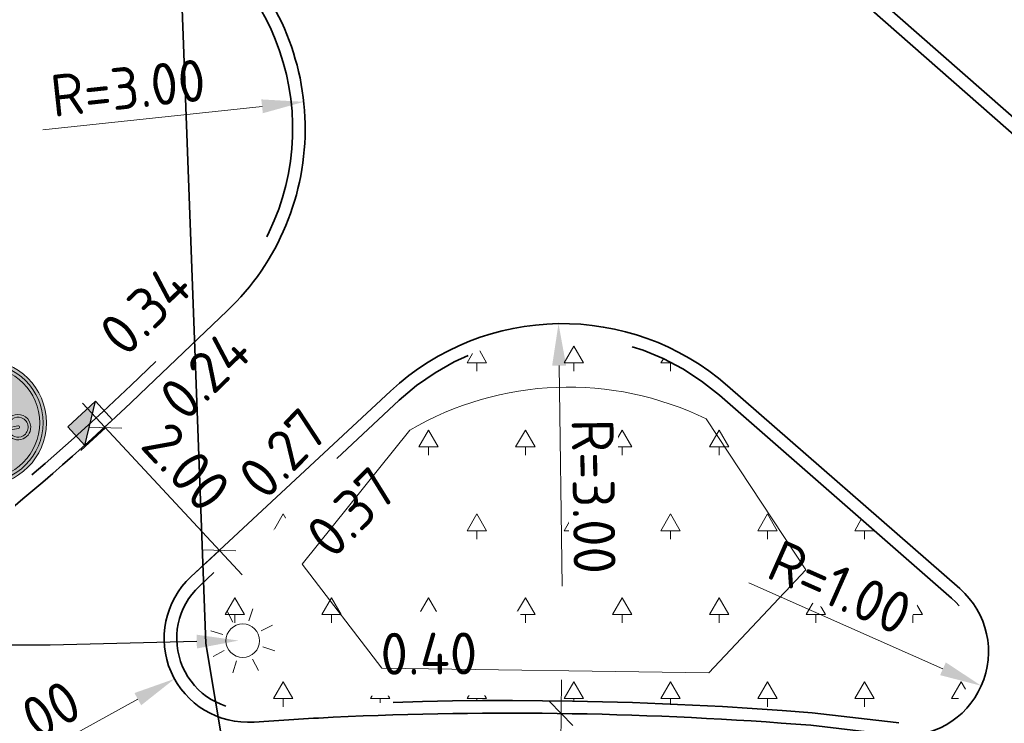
# Model space of a CAD drawing. Header units: metres. Extents: x 109063 to 109671, y 521086 to 521391.
# Tile 49 of 85: x 109273 to 109285, y 521272 to 521281. Entities that reach past the tile are written whole.
import ezdxf
from ezdxf import colors
from ezdxf.entities.mleader import LeaderData, LeaderLine
from ezdxf.lldxf.tags import DXFTag
from ezdxf.math import Vec2, Vec3

# ---------------------------------------------------------------- set-up
doc = ezdxf.new("R2010")
doc.units = ezdxf.units.M
doc.header["$PDMODE"] = 2
doc.linetypes.add('VH-TROTTOIRBAND-SO', pattern=[15, 5, -2, 2, -2, 2, -2])
for name, color, linetype, lineweight in [('N-WE-GR-BEPLANTING_NATUUR_BOS-A-200', 92, 'Continuous', 18), ('N-WE-KL-ET_LS_OV_LICHTMAST-S', 190, 'Continuous', 25), ('N-WE-RI-HWA_KOLK_TROTTOIRKOLK-S-200', 150, 'Continuous', 25), ('N-WE-VH-KANTOPSLUITING_TROTTOIRBAND_130X150-G', 210, 'VH-TROTTOIRBAND-SO', 35), ('N-WE-VH-KANTVERHARDING_WEG-G', 4, 'Continuous', 35), ('N-WE-VW-VERKEERSTEKEN-S-200', 7, 'Continuous', 25), ('X-XX-AL-M', 7, 'Continuous', 18), ('X-XX-AL-PEILMAAT-T25', 7, 'Continuous', 25), ('X-XX-AL-T25', 7, 'Continuous', 25)]:
    doc.layers.add(name, color=color, linetype=linetype, lineweight=lineweight)
doc.layers.add('N-WE-GR-BOOMVAK-G', color=7, linetype='Continuous', lineweight=18, true_color=0xcc6600)
doc.layers.add('N-WE-OV-KABEL_AANSLUITKABEL-G', color=3, linetype='OV-KABEL-SO', lineweight=35, true_color=0x00ff00)
doc.layers.get('0').freeze()
doc.styles.add('NLCS-ISO-M200-T25', font='NLCS-ISO.ttf', dxfattribs={"height": 0.5})
doc.styles.get("Standard").update_dxf_attribs({"font": 'isocpeur.ttf'})
tags = doc.linetypes.add('OV-KABEL-SO', pattern='A,4,-1,[103,NLCS.SHX,S=0.75,R=0,X=0,Y=0],-1,4,-1.5,["0V",Standard,S=1,R=0,X=0,Y=-0.5],-3', length=14.5).pattern_tags.tags
tags[18] = DXFTag(74, 10)
doc.dimstyles.new('NLCS-M200-T25-PIJL_L2_H2', dxfattribs={"dimscale": 0.2, "dimtxt": 2.5, "dimasz": 2.5, "dimexe": 2, "dimexo": 2, "dimgap": 0.7, "dimtad": 1, "dimzin": 0, "dimdsep": 46, "dimtxsty": 'NLCS-ISO-M200-T25', "dimcen": 0, "dimdle": 2, "dimclrd": 256, "dimclre": 256, "dimclrt": 256, "dimazin": 0, "dimtfac": 1, "dimtdec": 3, "dimtofl": 0, "dimtmove": 0, "dimatfit": 3, "dimfxl": 2, "dimfxlon": 1, "dimtfillclr": 256, "dimtolj": 1, "dimtzin": 0, "dimlwd": -1, "dimlwe": -1, "dimarcsym": 0})
doc.dimstyles.new('NLCS-M200-T25-SCHRAP_L2_H2', dxfattribs={"dimscale": 0.2, "dimtxt": 2.5, "dimasz": 1.4, "dimexe": 2, "dimexo": 2, "dimgap": 0.7, "dimtad": 1, "dimzin": 0, "dimdsep": 46, "dimtxsty": 'NLCS-ISO-M200-T25', "dimblk": 'OBLIQUE', "dimcen": 0, "dimdle": 2, "dimclrd": 256, "dimclre": 256, "dimclrt": 256, "dimazin": 0, "dimtfac": 1, "dimtdec": 3, "dimtofl": 0, "dimtmove": 0, "dimatfit": 3, "dimldrblk": 'OBLIQUE', "dimfxl": 2, "dimfxlon": 1, "dimtfillclr": 256, "dimtolj": 1, "dimtzin": 0, "dimlwd": -1, "dimlwe": -1, "dimarcsym": 0})

# ---------------------------------------------------------------- blocks, each defined once
blk = doc.blocks.new('SKL-ET_OV_LICHTMAST-SO')
at = {"color": 0, "linetype": 'ByBlock', "lineweight": 18}
for points in [[(0, 2), (0, 1.25)], [(-1.414, 1.414), (-0.884, 0.884)], [(0.884, 0.884), (1.414, 1.414)], [(-1.25, 0), (-2, 0)], [(2, 0), (1.25, 0)], [(-1.414, -1.414), (-0.884, -0.884)], [(0.884, -0.884), (1.414, -1.414)], [(0, -1.25), (0, -2)]]:
    blk.add_lwpolyline(points, dxfattribs=at)
blk.add_circle((0, 0), 1, dxfattribs=at)
blk = doc.blocks.new('*D215')
at = {"layer": 'Defpoints', "color": 0, "transparency": 16777216}
for p in [(109275.893, 521273.335), (109275.017, 521272.853)]:
    blk.add_point(p, dxfattribs=at)
at = {"layer": 'X-XX-AL-M', "transparency": 16777216}
blk.add_line((109272.363, 521271.39), (109274.579, 521272.611), dxfattribs=at)
blk.add_solid([(109274.539, 521272.684), (109274.619, 521272.538), (109275.017, 521272.853)], dxfattribs=at)
at = {"layer": 'X-XX-AL-M', "transparency": 16777216, "insert": (109273.064, 521272.221), "char_height": 0.5, "attachment_point": 5, "rotation": 28.8644, "style": 'NLCS-ISO-M200-T25', "bg_fill": 3, "box_fill_scale": 1.1, "bg_fill_color": 256, "bg_fill_true_color": 13158600, "bg_fill_transparency": 0}
blk.add_mtext('\\A1;R=1.00', dxfattribs=at)
blk = doc.blocks.new('*D216')
at = {"layer": 'Defpoints', "color": 0, "transparency": 16777216}
for p in [(109279.594, 521277.086), (109279.637, 521274.086)]:
    blk.add_point(p, dxfattribs=at)
at = {"layer": 'X-XX-AL-M', "transparency": 16777216}
blk.add_line((109279.638, 521273.956), (109279.601, 521276.586), dxfattribs=at)
blk.add_solid([(109279.685, 521276.587), (109279.518, 521276.585), (109279.594, 521277.086)], dxfattribs=at)
at = {"layer": 'X-XX-AL-M', "transparency": 16777216, "insert": (109280.013, 521275.027), "char_height": 0.5, "attachment_point": 5, "rotation": 270.8073, "style": 'NLCS-ISO-M200-T25', "bg_fill": 3, "box_fill_scale": 1.1, "bg_fill_color": 256, "bg_fill_true_color": 13158600, "bg_fill_transparency": 0}
blk.add_mtext('\\A1;R=3.00', dxfattribs=at)
blk = doc.blocks.new('*D217')
at = {"layer": 'Defpoints', "color": 0, "transparency": 16777216}
blk.add_point((109284.634, 521272.77), dxfattribs=at)
at = {"layer": 'X-XX-AL-M', "transparency": 16777216}
blk.add_line((109281.864, 521273.998), (109284.177, 521272.973), dxfattribs=at)
blk.add_solid([(109284.211, 521273.049), (109284.143, 521272.897), (109284.634, 521272.77)], dxfattribs=at)
at = {"layer": 'X-XX-AL-M', "transparency": 16777216, "insert": (109282.95, 521273.943), "char_height": 0.5, "attachment_point": 5, "rotation": 336.0962, "style": 'NLCS-ISO-M200-T25', "bg_fill": 3, "box_fill_scale": 1.1, "bg_fill_color": 256, "bg_fill_true_color": 13158600, "bg_fill_transparency": 0}
blk.add_mtext('\\A1;R=1.00', dxfattribs=at)
at = {"layer": 'Defpoints', "color": 0, "transparency": 16777216}
blk.add_point((109283.72, 521273.175), dxfattribs=at)
blk = doc.blocks.new('N-SVW-VERKEERSTEKEN_BORD_G12A-SO')
at = {"true_color": 0x007dc8}
h = blk.add_hatch(color=152, dxfattribs=at)
h.dxf.hatch_style = 1
h.paths.add_polyline_path([(3.357, 1.155), (3.546, 1.22, 0.577878), (-2.833, 2.457), (-2.682, 2.326, -0.577878)])
at = {"true_color": 0xffffff}
h = blk.add_hatch(color=7, dxfattribs=at)
h.dxf.hatch_style = 1
h.paths.add_polyline_path([(-2.682, 2.326), (-2.531, 2.195, -0.577878), (3.168, 1.09), (3.357, 1.155, 0.577878)])
at = {"true_color": 0x007dc8}
h = blk.add_hatch(color=152, dxfattribs=at)
h.dxf.hatch_style = 1
h.paths.add_polyline_path([(-3.35, 0, 1), (3.35, 0, 1)])
h.paths.add_polyline_path([(-0.055, 1.663), (-0.237, 1.959, 0.255306), (-0.314, 2.001), (-0.713, 2.001), (-0.612, 2.237, -0.318303), (-0.477, 2.333), (-0.257, 2.333), (-0.257, 2.547), (-0.533, 2.547, 0.321327), (-0.764, 2.412), (-1.158, 1.528), (-1.287, 1.551), (-1.287, 1.719, 0.106802), (-1.664, 1.652), (-1.591, 1.494, 0.671062), (-1.655, 0.249, 0.948349), (-0.961, 1.449), (-0.82, 1.776), (-0.252, 0.848, 0.261076), (-0.1, 0.763), (0.525, 0.763, 0.931549), (1.903, 0.859, 0.922827), (0.53, 0.971), (0.001, 0.971, -0.255202), (-0.122, 1.039), (-0.224, 1.196), (-0.05, 1.573, 0.251346)], flags=16)
h.paths.add_polyline_path([(-1.234, 1.334), (-1.444, 0.879, 1), (-1.255, 0.792), (-1.045, 1.247, -0.86337), (-1.52, 0.425, -0.929509)], flags=0)
h.paths.add_polyline_path([(0.519, 2.001), (1.718, 2.001), (1.718, 1.719), (1.166, 1.719, 0.136609), (0.705, 1.559, -0.485649), (0.587, 1.584), (0.443, 1.89, -0.526528)], flags=16)
h.paths.add_polyline_path([(-0.556, 0.042), (-0.331, 0.043), (-0.331, -0.115), (-0.528, -0.115, 0.345861), (-0.651, -0.19), (-0.741, -0.43), (0.564, -0.43), (0.637, -0.273), (0.412, -0.273, -1), (0.412, -0.115), (0.992, -0.115), (0.992, -0.273), (0.806, -0.273), (0.682, -0.548), (0.89, -0.953, -0.318009), (1.737, -1.177, -0.476174), (1.515, -2.321, -0.529348), (0.401, -1.736), (0.041, -1.736), (-0.854, -0.745), (-0.933, -0.976, -0.427471), (-0.595, -2.017, -0.4733), (-1.739, -2.24, -0.794265), (-1.079, -0.92), (-0.809, -0.149, -0.334348)], flags=16)
h.paths.add_polyline_path([(1.689, 0.883, -0.929509), (0.744, 0.763), (1.245, 0.763, 1), (1.245, 0.971), (0.744, 0.971, -0.86337)], flags=0)
h.paths.add_polyline_path([(-0.786, -0.582), (0.491, -0.582), (0.063, -1.527)], flags=0)
h.paths.add_polyline_path([(-1.135, -1.077), (-1.332, -1.634, 1.053204), (-1.18, -1.679), (-0.989, -1.128, -0.542254), (-0.88, -2.118, -0.632638), (-1.856, -1.657, -0.479903)], flags=0)
h.paths.add_polyline_path([(0.598, -0.728), (0.75, -1.021, 0.234167), (0.401, -1.578), (0.21, -1.578)], flags=0)
h.paths.add_polyline_path([(0.823, -1.167), (1.037, -1.578), (0.564, -1.578, -0.216058)], flags=0)
h.paths.add_polyline_path([(0.964, -1.094, -0.564261), (1.744, -1.748, -0.396488), (1.099, -2.251, -0.350134), (0.564, -1.736), (1.166, -1.736, 0.566151), (1.234, -1.623)], flags=0)
h = blk.add_hatch(color=152, dxfattribs=at)
h.dxf.hatch_style = 1
h.paths.add_polyline_path([(-2.682, 2.326), (-2.833, 2.457, 0.180494), (-3.75, 0, 0.414214), (0, -3.75), (0, -3.55, -0.414214), (-3.55, 0, -0.180494)])
at = {"true_color": 0xffffff}
h = blk.add_hatch(color=7, dxfattribs=at)
h.dxf.hatch_style = 1
h.paths.add_polyline_path([(-0.055, 1.663), (-0.237, 1.959, 0.255306), (-0.314, 2.001), (-0.713, 2.001), (-0.612, 2.237, -0.318303), (-0.477, 2.333), (-0.257, 2.333), (-0.257, 2.547), (-0.533, 2.547, 0.321327), (-0.764, 2.412), (-1.158, 1.528), (-1.287, 1.551), (-1.287, 1.719, 0.106802), (-1.664, 1.652), (-1.591, 1.494, 0.671062), (-1.655, 0.249, 0.948349), (-0.961, 1.449), (-0.82, 1.776), (-0.252, 0.847, 0.259153), (-0.1, 0.763), (0.525, 0.763, 0.931549), (1.903, 0.859, 0.922827), (0.53, 0.971), (0.001, 0.971, -0.255465), (-0.122, 1.039), (-0.224, 1.196), (-0.049, 1.573, 0.249583)])
h.paths.add_polyline_path([(-1.52, 0.425, -0.929509), (-1.234, 1.334), (-1.444, 0.879, 1), (-1.255, 0.792), (-1.045, 1.247, -0.86337)], flags=16)
h.paths.add_polyline_path([(1.689, 0.883, -0.929509), (0.744, 0.763), (1.245, 0.763, 1), (1.245, 0.971), (0.744, 0.971, -0.86337)], flags=16)
h = blk.add_hatch(color=7, dxfattribs=at)
h.dxf.hatch_style = 1
h.paths.add_polyline_path([(-3.35, 0, -0.180494), (-2.531, 2.195), (-2.682, 2.326, 0.180494), (-3.55, 0, 0.414214), (0, -3.55), (0, -3.35, -0.414214)])
h = blk.add_hatch(color=7, dxfattribs=at)
h.dxf.hatch_style = 1
h.paths.add_polyline_path([(1.166, 1.719), (1.718, 1.719), (1.718, 2.001), (0.519, 2.001, 0.572156), (0.448, 1.88), (0.587, 1.584, 0.436321), (0.695, 1.552, -0.140127)])
at = {"true_color": 0x007dc8}
h = blk.add_hatch(color=152, dxfattribs=at)
h.dxf.hatch_style = 1
h.paths.add_polyline_path([(-1.045, 1.247), (-1.255, 0.792, -1), (-1.444, 0.879), (-1.234, 1.334, 0.929509), (-1.52, 0.425, 0.86337)])
h = blk.add_hatch(color=152, dxfattribs=at)
h.dxf.hatch_style = 1
h.paths.add_polyline_path([(3.75, 0, 0.083022), (3.546, 1.22), (3.357, 1.155, -0.083022), (3.55, 0, -0.414214), (0, -3.55), (0, -3.75, 0.414214)])
h = blk.add_hatch(color=152, dxfattribs=at)
h.dxf.hatch_style = 1
h.paths.add_polyline_path([(0.744, 0.971), (1.245, 0.971, -1), (1.245, 0.763), (0.744, 0.763, 0.929509), (1.689, 0.883, 0.86337)])
at = {"true_color": 0xffffff}
h = blk.add_hatch(color=7, dxfattribs=at)
h.dxf.hatch_style = 1
h.paths.add_polyline_path([(3.357, 1.155), (3.168, 1.09, -0.083022), (3.35, 0, -0.414214), (0, -3.35), (0, -3.55, 0.414214), (3.55, 0, 0.083022)])
h = blk.add_hatch(color=7, dxfattribs=at)
h.dxf.hatch_style = 1
h.paths.add_polyline_path([(0.682, -0.548), (0.806, -0.273), (0.992, -0.273), (0.992, -0.115), (0.412, -0.115, 1), (0.412, -0.273), (0.637, -0.273), (0.564, -0.43), (-0.741, -0.43), (-0.651, -0.19, -0.345861), (-0.528, -0.115), (-0.331, -0.115), (-0.331, 0.043), (-0.556, 0.042, 0.334348), (-0.809, -0.149), (-1.079, -0.92, 0.794265), (-1.739, -2.24, 0.4733), (-0.595, -2.017, 0.427471), (-0.933, -0.976), (-0.854, -0.745), (0.041, -1.736), (0.401, -1.736, 0.529348), (1.515, -2.321, 0.476174), (1.737, -1.177, 0.318009), (0.89, -0.953)])
h.paths.add_polyline_path([(-0.786, -0.582), (0.491, -0.582), (0.063, -1.527)], flags=16)
h.paths.add_polyline_path([(-0.989, -1.128, -0.542254), (-0.88, -2.118, -0.632638), (-1.856, -1.657, -0.479903), (-1.135, -1.077), (-1.332, -1.634, 1.053204), (-1.18, -1.679)], flags=16)
h.paths.add_polyline_path([(0.598, -0.728), (0.75, -1.021, 0.234167), (0.401, -1.578), (0.21, -1.578)], flags=16)
h.paths.add_polyline_path([(0.823, -1.167), (1.037, -1.578), (0.564, -1.578, -0.216058)], flags=16)
h.paths.add_polyline_path([(0.564, -1.736), (1.166, -1.736, 0.566151), (1.234, -1.623), (0.964, -1.094, -0.564261), (1.744, -1.748, -0.396488), (1.099, -2.251, -0.350134)], flags=16)
at = {"true_color": 0x007dc8}
h = blk.add_hatch(color=152, dxfattribs=at)
h.dxf.hatch_style = 1
h.paths.add_polyline_path([(-0.786, -0.582), (0.063, -1.527), (0.491, -0.582)])
h = blk.add_hatch(color=152, dxfattribs=at)
h.dxf.hatch_style = 1
h.paths.add_polyline_path([(-1.332, -1.634), (-1.135, -1.077, 0.479903), (-1.856, -1.657, 0.632638), (-0.88, -2.118, 0.542254), (-0.989, -1.128), (-1.18, -1.679, -1.053204)])
h = blk.add_hatch(color=152, dxfattribs=at)
h.dxf.hatch_style = 1
h.paths.add_polyline_path([(0.21, -1.578), (0.401, -1.578, -0.234167), (0.75, -1.021), (0.598, -0.728)])
h = blk.add_hatch(color=152, dxfattribs=at)
h.dxf.hatch_style = 1
h.paths.add_polyline_path([(1.744, -1.748, 0.564261), (0.964, -1.094), (1.234, -1.623, -0.566151), (1.166, -1.736), (0.564, -1.736, 0.350134), (1.099, -2.251, 0.396488)])
h = blk.add_hatch(color=152, dxfattribs=at)
h.dxf.hatch_style = 1
h.paths.add_polyline_path([(1.037, -1.578), (0.823, -1.167, 0.216058), (0.564, -1.578)])
at = {"color": 7, "lineweight": 0, "true_color": 0xffffff}
for points in [[(0.53, 0.971, -0.922827), (1.903, 0.859, -0.931549), (0.525, 0.763), (-0.1, 0.763, -0.259153), (-0.252, 0.847), (-0.82, 1.776), (-0.961, 1.449, -0.948349), (-1.655, 0.249, -0.671062), (-1.591, 1.494), (-1.664, 1.652, -0.106802), (-1.287, 1.719), (-1.287, 1.551), (-1.158, 1.528), (-0.764, 2.412, -0.321327), (-0.533, 2.547), (-0.257, 2.547), (-0.257, 2.333), (-0.477, 2.333, 0.318303), (-0.612, 2.237), (-0.713, 2.001), (-0.314, 2.001, -0.265598), (-0.235, 1.956), (-0.055, 1.663, -0.249583), (-0.049, 1.573), (-0.224, 1.196), (-0.122, 1.039, 0.255465), (0.001, 0.971)], [(1.718, 2.001), (0.519, 2.001, 0.526528), (0.443, 1.89), (0.587, 1.584, 0.485649), (0.705, 1.559, -0.136609), (1.166, 1.719), (1.718, 1.719)], [(-1.045, 1.247, -0.86337), (-1.52, 0.425, -0.929509), (-1.234, 1.334), (-1.444, 0.879, 1), (-1.255, 0.792)], [(0.744, 0.971, -0.86337), (1.689, 0.883, -0.929509), (0.744, 0.763), (1.245, 0.763, 1), (1.245, 0.971)], [(0.682, -0.548), (0.806, -0.273), (0.992, -0.273), (0.992, -0.115), (0.412, -0.115, 1), (0.412, -0.273), (0.637, -0.273), (0.564, -0.43), (-0.741, -0.43), (-0.651, -0.19, -0.345861), (-0.528, -0.115), (-0.331, -0.115), (-0.331, 0.043), (-0.556, 0.042, 0.334348), (-0.809, -0.149), (-1.079, -0.92, 0.794265), (-1.739, -2.24, 0.4733), (-0.595, -2.017, 0.427471), (-0.933, -0.976), (-0.854, -0.745), (0.041, -1.736), (0.401, -1.736, 0.529348), (1.515, -2.321, 0.476174), (1.737, -1.177, 0.318009), (0.89, -0.953)], [(-0.989, -1.128, -0.542254), (-0.88, -2.118, -0.632638), (-1.856, -1.657, -0.479903), (-1.135, -1.077), (-1.332, -1.634, 1.053204), (-1.18, -1.679)], [(0.598, -0.728), (0.21, -1.578), (0.401, -1.578, -0.234167), (0.75, -1.021)], [(0.964, -1.094, -0.564261), (1.744, -1.748, -0.396488), (1.099, -2.251, -0.350134), (0.564, -1.736), (1.166, -1.736, 0.566151), (1.234, -1.623)], [(1.037, -1.578), (0.823, -1.167, 0.216058), (0.564, -1.578)]]:
    blk.add_lwpolyline(points, format="xyb", close=True, dxfattribs=at)
blk.add_lwpolyline([(0.491, -0.582), (-0.786, -0.582), (0.063, -1.527)], close=True, dxfattribs=at)
at = {"color": 152, "lineweight": 0, "true_color": 0x007dc8}
blk.add_circle((0, 0), 3.75, dxfattribs=at)
at = {"color": 7, "lineweight": 0, "true_color": 0xffffff}
for radius in [3.55, 3.35]:
    blk.add_circle((0, 0), radius, dxfattribs=at)
blk = doc.blocks.new('SRI-KOLK_TROTTOIR-SO')
blk.add_hatch(color=256).paths.add_polyline_path([(1.125, 1.5), (-1.125, 1.5), (-1.125, 0)])
blk.add_line((-1.125, 0), (1.125, 1.5))
at = {"flags": 128}
blk.add_lwpolyline([(-1.125, 0), (1.125, 0), (1.125, 1.5), (-1.125, 1.5)], close=True, dxfattribs=at)
blk = doc.blocks.new('*D258')
at = {"layer": 'Defpoints', "color": 0, "transparency": 16777216}
for p in [(109276.557, 521279.73), (109273.574, 521279.409)]:
    blk.add_point(p, dxfattribs=at)
at = {"layer": 'X-XX-AL-M', "transparency": 16777216}
blk.add_line((109273.445, 521279.395), (109276.06, 521279.676), dxfattribs=at)
blk.add_solid([(109276.051, 521279.759), (109276.069, 521279.594), (109276.557, 521279.73)], dxfattribs=at)
at = {"layer": 'X-XX-AL-M', "transparency": 16777216, "insert": (109274.462, 521279.897), "char_height": 0.5, "attachment_point": 5, "rotation": 6.1375, "style": 'NLCS-ISO-M200-T25'}
blk.add_mtext('\\A1;R=3.00', dxfattribs=at)
blk = doc.blocks.new('_Oblique')
at = {"color": 0, "linetype": 'ByBlock', "lineweight": -2}
blk.add_line((-0.5, -0.5), (0.5, 0.5), dxfattribs=at)
blk = doc.blocks.new('*D300')
at = {"layer": 'Defpoints', "color": 0, "transparency": 16777216}
for p in [(109274.282, 521275.93), (109274.192, 521275.846), (109275.642, 521274.468)]:
    blk.add_point(p, dxfattribs=at)
at = {"layer": 'X-XX-AL-M', "transparency": 16777216}
for p, q in [((109275.824, 521274.091), (109273.92, 521276.139)), ((109274.192, 521275.846), (109273.899, 521275.574)), ((109275.551, 521274.384), (109275.258, 521274.112))]:
    blk.add_line(p, q, dxfattribs=at)
at = {"layer": 'X-XX-AL-M', "transparency": 16777216, "xscale": 0.28, "yscale": 0.28, "zscale": 0.28}
for p, rotation in [((109274.192, 521275.846), 132.9097394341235), ((109275.551, 521274.384), 312.9097394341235)]:
    blk.add_blockref('_Oblique', p, dxfattribs=dict(at, rotation=rotation))
at = {"layer": 'X-XX-AL-M', "transparency": 16777216, "insert": (109275.157, 521275.381), "char_height": 0.5, "attachment_point": 5, "rotation": 312.9097, "style": 'NLCS-ISO-M200-T25'}
blk.add_mtext('\\A1;2.00', dxfattribs=at)
blk = doc.blocks.new('*D301')
at = {"layer": 'Defpoints', "color": 0, "transparency": 16777216}
for p in [(109279.18, 521272.444), (109279.16, 521270.443), (109279.606, 521270.439)]:
    blk.add_point(p, dxfattribs=at)
at = {"layer": 'X-XX-AL-M', "transparency": 16777216}
for p, q in [((109279.629, 521272.84), (109279.602, 521270.039)), ((109279.58, 521272.44), (109280.025, 521272.436)), ((109279.56, 521270.439), (109280.005, 521270.435))]:
    blk.add_line(p, q, dxfattribs=at)
at = {"layer": 'X-XX-AL-M', "transparency": 16777216, "xscale": 0.28, "yscale": 0.28, "zscale": 0.28}
for p, rotation in [((109279.625, 521272.44), 89.43211624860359), ((109279.606, 521270.439), 269.4321162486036)]:
    blk.add_blockref('_Oblique', p, dxfattribs=dict(at, rotation=rotation))
at = {"layer": 'X-XX-AL-M', "transparency": 16777216, "insert": (109279.225, 521271.443), "char_height": 0.5, "attachment_point": 5, "rotation": 89.4321, "style": 'NLCS-ISO-M200-T25'}
blk.add_mtext('\\A1;2.00', dxfattribs=at)

msp = doc.modelspace()

# ---------------------------------------------------------------- hatches: boundary and pattern name
at = {"layer": 'N-WE-GR-BEPLANTING_NATUUR_BOS-A-200'}
h = msp.add_hatch(dxfattribs=at)
h.set_pattern_fill('AGR-BOS-SO', color=256, scale=0.2, pattern_type=2)
h.set_pattern_definition([(0, (109286.0104, 521173.618), (0.57735, 1), [0.23094, -0.92376]), (240, (109286.1259, 521173.818), (0.57735, -1), [0.23094, -0.92376]), (300, (109286.1259, 521173.818), (1.1547, 2e-07), [0.23094, -0.92376]), (270, (109286.1259, 521173.61804), (0.57735, -1), [0.1, -1.9])])
edge = h.paths.add_edge_path()
edge.add_arc((109279.003, 521227.778), 44.816, 85.3745, 92.6872)
edge.add_arc((109278.831, 521232.942), 39.65, 92.7894, 94.161)
edge.add_arc((109275.893, 521273.335), 0.85, 132.9262, 274.161, ccw=False)
edge.add_line((109275.314, 521273.958), (109277.696, 521276.173))
edge.add_arc((109279.637, 521274.086), 2.85, 48.8608, 132.9262, ccw=False)
edge.add_line((109281.512, 521276.233), (109284.279, 521273.815))
edge.add_arc((109283.72, 521273.175), 0.85, -96.6684, 48.8608, ccw=False)
edge.add_line((109283.621, 521272.331), (109282.617, 521272.448))

# ---------------------------------------------------------------- linework, layer by layer
at = {"layer": 'N-WE-VH-KANTOPSLUITING_TROTTOIRBAND_130X150-G', "flags": 128}
for points in [[(109268.806, 521309.096), (109267.943, 521307.309, 0.146146), (109266.153, 521296.206, 0.181918), (109272.671, 521283.995), (109275.455, 521281.551, -0.440431), (109275.541, 521277.346), (109274.5, 521276.354, -0.062083), (109268.567, 521271.959)], [(109272.924, 521306.585), (109272.265, 521305.221, 0.337025), (109275.838, 521287.602), (109289.325, 521275.759, 0.004682), (109295.55, 521270.396, 0.053123), (109313.064, 521258.525), (109314.539, 521257.739, 0.491668), (109318.606, 521259.697, -0.008576), (109319.127, 521261.969, -0.029925), (109322.796, 521274.73), (109326.729, 521286.261)]]:
    msp.add_lwpolyline(points, format="xyb", dxfattribs=at)
msp.add_lwpolyline([(109282.617, 521272.448, 0.031919), (109276.902, 521272.545, 0.005985), (109275.954, 521272.488, -0.708268), (109275.314, 521273.958), (109277.696, 521276.173, -0.384191), (109281.512, 521276.233), (109284.279, 521273.815, -0.736787), (109283.621, 521272.331)], format="xyb", close=True, dxfattribs=at)
at = {"layer": 'N-WE-VH-KANTVERHARDING_WEG-G'}
msp.add_line((109275.645, 521277.238), (109274.604, 521276.246), dxfattribs=at)
at = {"layer": 'N-WE-VH-KANTVERHARDING_WEG-G', "flags": 128}
for points in [[(109272.796, 521306.665), (109272.13, 521305.286, 0.337025), (109275.739, 521287.49), (109289.226, 521275.646, 0.004682), (109295.453, 521270.281, 0.053123), (109312.993, 521258.392), (109314.47, 521257.606, 0.491859), (109318.753, 521259.666, -0.008582), (109319.273, 521261.934, -0.029931), (109322.937, 521274.681), (109327.017, 521286.642)], [(109282.602, 521272.299, 0.031903), (109276.909, 521272.395), (109276.909, 521272.395, 0.005984), (109275.965, 521272.338, -0.708268), (109275.211, 521274.068), (109277.593, 521276.283, -0.384191), (109281.61, 521276.346), (109284.378, 521273.928, -0.736787), (109283.604, 521272.182), (109282.602, 521272.299)]]:
    msp.add_lwpolyline(points, format="xyb", dxfattribs=at)
at = {"layer": 'N-WE-VH-KANTVERHARDING_WEG-G'}
for centre, radius, start, end in [((109273.574, 521279.409), 3, 313.6332, 48.714), ((109253.903, 521297.959), 30, 294.5801, 313.6332)]:
    msp.add_arc(centre, radius, start, end, dxfattribs=at)

# ---------------------------------------------------------------- block references
at = {"layer": 'N-WE-KL-ET_LS_OV_LICHTMAST-S', "xscale": 0.2, "yscale": 0.2, "zscale": 0.2, "rotation": 27.7805159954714}
msp.add_blockref('SKL-ET_OV_LICHTMAST-SO', (109275.83, 521273.307), dxfattribs=at)
at = {"layer": 'N-WE-RI-HWA_KOLK_TROTTOIRKOLK-S-200', "xscale": 0.2, "yscale": 0.2, "zscale": 0.2, "rotation": 42.78331095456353}
msp.add_blockref('SRI-KOLK_TROTTOIR-SO', (109274.113, 521275.788), dxfattribs=at)
at = {"layer": 'N-WE-VW-VERKEERSTEKEN-S-200', "xscale": 0.2, "yscale": 0.2, "zscale": 0.2, "rotation": 120.0090397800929}
msp.add_blockref('N-SVW-VERKEERSTEKEN_BORD_G12A-SO', (109272.739, 521275.905), dxfattribs=at)

# ---------------------------------------------------------------- texts
at = {"layer": 'X-XX-AL-T25', "char_height": 0.5, "attachment_point": 1, "style": 'NLCS-ISO-M200-T25'}
for s, insert, rotation in [('0.34', (109274.077, 521277.027), 44.2466), ('0.24', (109274.793, 521276.258), 44.2466), ('0.27', (109275.736, 521275.306), 46.1337)]:
    msp.add_mtext_dynamic_manual_height_columns(s, width=1.41981, gutter_width=2.5, heights=[0], dxfattribs=dict(at, insert=insert, rotation=rotation))

# ---------------------------------------------------------------- dimensions: what is measured, and where the dimension line sits
at = {"layer": 'X-XX-AL-M'}
dim = msp.add_radius_dim(center=(109273.574, 521279.409), mpoint=(109276.557, 521279.73), dimstyle='NLCS-M200-T25-PIJL_L2_H2', override={"dimpost": 'R=<>'}, dxfattribs=at)
dim.commit()
dim.dimension.update_dxf_attribs({"geometry": '*D258', "text_midpoint": (109274.504, 521279.509), "dimtype": 164})
dim = msp.add_aligned_dim(p1=(109275.642, 521274.468), p2=(109274.282, 521275.93), distance=0.124, dimstyle='NLCS-M200-T25-SCHRAP_L2_H2', dxfattribs=at)
dim.commit()
dim.dimension.update_dxf_attribs({"geometry": '*D300', "text_midpoint": (109275.157, 521275.381)})

# ---------------------------------------------------------------- next in the draw order: texts
at = {"layer": 'X-XX-AL-T25', "char_height": 0.5, "attachment_point": 1, "style": 'NLCS-ISO-M200-T25', "bg_fill": 3, "box_fill_scale": 1.5, "bg_fill_color": 256, "bg_fill_transparency": 0}
for s, insert, rotation in [('0.37', (109276.544, 521274.616), 44.7454), ('0.40', (109277.471, 521273.401), 0.2585)]:
    msp.add_mtext_dynamic_manual_height_columns(s, width=1.41981, gutter_width=2.5, heights=[0], dxfattribs=dict(at, insert=insert, rotation=rotation))

# ---------------------------------------------------------------- next in the draw order: dimensions: what is measured, and where the dimension line sits
at = {"layer": 'X-XX-AL-M'}
for center, mpoint, picture, middle in [((109279.637, 521274.086), (109279.594, 521277.086), '*D216', (109279.623, 521275.021)), ((109283.72, 521273.175), (109284.634, 521272.77), '*D217', (109282.792, 521273.587))]:
    dim = msp.add_radius_dim(center=center, mpoint=mpoint, dimstyle='NLCS-M200-T25-PIJL_L2_H2', override={"dimpost": 'R=<>', "dimtfill": 1}, dxfattribs=at)
    dim.commit()
    dim.dimension.update_dxf_attribs({"geometry": picture, "text_midpoint": middle, "dimtype": 164})
dim = msp.add_radius_dim(center=(109275.893, 521273.335), mpoint=(109275.017, 521272.853), dimstyle='NLCS-M200-T25-PIJL_L2_H2', override={"dimpost": 'R=<>', "dimtfill": 1}, dxfattribs=at)
dim.commit()
dim.dimension.update_dxf_attribs({"geometry": '*D215', "text_midpoint": (109273.064, 521272.221)})

# ---------------------------------------------------------------- next in the draw order: linework, layer by layer
at = {"layer": 'N-WE-GR-BOOMVAK-G'}
msp.add_lwpolyline([(109281.356, 521275.95), (109282.541, 521274.153), (109281.386, 521272.926), (109277.486, 521272.982), (109276.538, 521274.221), (109277.82, 521275.815, -0.251559)], format="xyb", close=True, dxfattribs=at)
at = {"layer": 'N-WE-OV-KABEL_AANSLUITKABEL-G', "flags": 128}
msp.add_lwpolyline([(109276.218, 521268.345), (109275.391, 521273.273), (109275.082, 521281.484), (109278.575, 521285.762), (109278.222, 521286.315)], dxfattribs=at)

# ---------------------------------------------------------------- next in the draw order: dimensions: what is measured, and where the dimension line sits
at = {"layer": 'X-XX-AL-M'}
dim = msp.add_aligned_dim(p1=(109279.18, 521272.444), p2=(109279.16, 521270.443), distance=0.445, dimstyle='NLCS-M200-T25-SCHRAP_L2_H2', dxfattribs=at)
dim.commit()
dim.dimension.update_dxf_attribs({"geometry": '*D301', "text_midpoint": (109279.225, 521271.443)})

# ---------------------------------------------------------------- next in the draw order: leaders
at = {"layer": 'X-XX-AL-PEILMAAT-T25'}
ml = msp.add_multileader_mtext('Standard', dxfattribs=at)
ml.set_content('IN/UIT OF\\PAFTAKMOF?', color=256, style='NLCS-ISO-M200-T25')
ml.set_leader_properties(color=256, linetype='ByLayer', lineweight=-1)
ml.build(insert=Vec2(0, 0))
ml.multileader.update_dxf_attribs({"text_left_attachment_type": 5, "text_right_attachment_type": 5, "dogleg_length": 0.5, "arrow_head_size": 0.5})
ctx = ml.context
ctx.base_point, ctx.char_height, ctx.arrow_head_size, ctx.landing_gap_size, ctx.plane_origin, ctx.plane_x_axis = Vec3(109269.175, 521273.255), 0.5, 0.5, 0.18, Vec3(109281.544, 521271.974), Vec3(1, 0, 0)
ctx.left_attachment, ctx.right_attachment = 5, 5
notes = []
notes.append((ctx, [(0, (1, 1, 0), (109273.535, 521273.255), (-1, 0, 0), 0.5, [(0, [(109275.781, 521273.309)], 0, [])])]))
ctx.mtext.insert, ctx.mtext.text_direction, ctx.mtext.flow_direction = Vec3(109269.355, 521274.689), Vec3(1, 0, 0), 5
ctx.mtext.has_bg_fill, ctx.mtext.bg_color, ctx.mtext.bg_scale_factor, ctx.mtext.bg_transparency, ctx.mtext.use_window_bg_color = 1, -1027028792, 1.5, 0, 1
for ctx, leaders in notes:
    for number, flags, end, landing, length, lines in leaders:
        leader = LeaderData()
        leader.index, (leader.has_last_leader_line, leader.has_dogleg_vector, leader.attachment_direction) = number, flags
        leader.last_leader_point, leader.dogleg_vector, leader.dogleg_length = Vec3(end), Vec3(landing), length
        for number, points, colour, breaks in lines:
            line = LeaderLine()
            line.index, line.vertices, line.color, line.breaks = number, Vec3.list(points), colors.encode_raw_color(colour), breaks
            leader.lines.append(line)
        ctx.leaders.append(leader)

doc.saveas('drawing.dxf')
